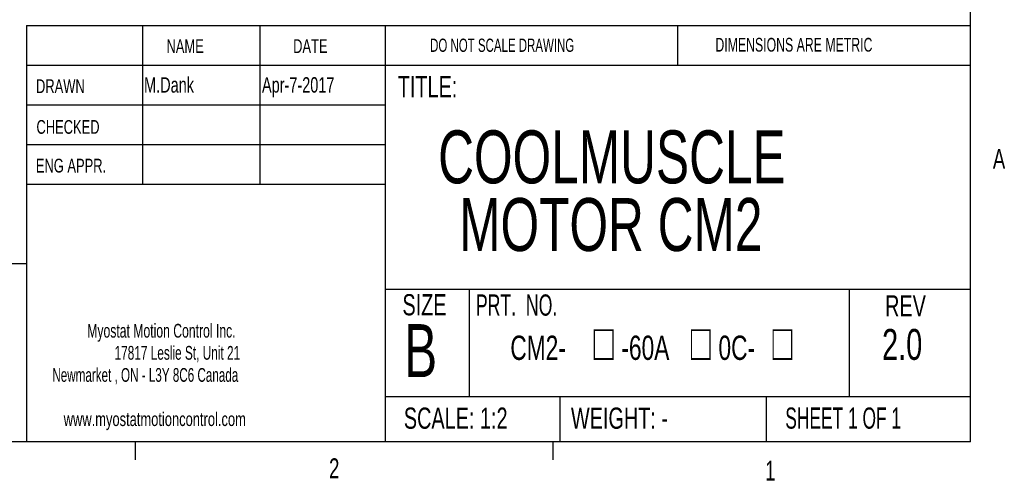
# Model space of a CAD drawing. Extents: x 11 to 421, y 5 to 275.
# Tile 11 of 18: x 302 to 420, y 5 to 61. Entities that reach past the tile are written whole.
import ezdxf
from ezdxf.enums import TextEntityAlignment as Align

# ---------------------------------------------------------------- set-up
doc = ezdxf.new("R2010")
doc.units = 0
doc.layers.get('0').update_dxf_attribs({"linetype": 'CONTINUOUS'})

# ---------------------------------------------------------------- blocks, each defined once
blk = doc.blocks.new('SW_NOTE_5')
at = {"color": 0, "linetype": 'CONTINUOUS'}
for s, width, p in [('Myostat Motion Control Inc.', 0.661111, (0, 0)), ('17817 Leslie St, Unit 21', 0.641667, (3.27, -2.65)), ('Newmarket , ON - L3Y 8C6 Canada', 0.632258, (-4.18, -5.3)), ('www.myostatmotioncontrol.com', 0.7, (-2.82, -10.6))]:
    blk.add_text(s, height=1.651, dxfattribs=dict(at, width=width)).set_placement(p, align=Align.BOTTOM_LEFT)
blk = doc.blocks.new('SW_NOTE_7')
at = {"color": 0, "linetype": 'CONTINUOUS', "width": 0.7}
for s, height, p in [('□', 4.23, (9.99, -0.39)), ('□', 4.23, (21.62, -0.39)), ('□', 4.23, (31.4, -0.39)), ('CM2-', 2.91, (0, 0)), ('-60A', 2.91, (13.3, 0)), ('0C-', 2.91, (24.93, 0))]:
    blk.add_text(s, height=height, dxfattribs=at).set_placement(p, align=Align.BOTTOM_LEFT)
blk = doc.blocks.new('SW_NOTE_8')
at = {"color": 0, "linetype": 'CONTINUOUS', "width": 0.7}
for s, p in [('COOLMUSCLE', (0, 0)), ('MOTOR CM2', (2.52, -8.11))]:
    blk.add_text(s, height=6.35, dxfattribs=at).set_placement(p, align=Align.BOTTOM_LEFT)

msp = doc.modelspace()

# ---------------------------------------------------------------- linework, layer by layer
at = {"color": 7, "linetype": 'CONTINUOUS'}
for p, q in [((415.9568, 9.9587), (415.9568, 270.3087)), ((302.9194, 59.8531), (415.9568, 59.8531)), ((302.9194, 59.8531), (302.9194, 9.9587)), ((316.8169, 59.8531), (316.8169, 40.8031)), ((330.8684, 59.8531), (330.8684, 40.8031)), ((345.8853, 59.8531), (345.8853, 9.9587)), ((380.921, 55.0906), (380.921, 59.8531)), ((302.9194, 55.0906), (415.9568, 55.0906)), ((302.9194, 50.3281), (345.8853, 50.3281)), ((302.9194, 45.5656), (345.8853, 45.5656)), ((345.8853, 40.8031), (302.9194, 40.8031)), ((302.9194, 31.2781), (259.9535, 31.2781)), ((345.8853, 28.2432), (415.9568, 28.2432)), ((355.9321, 28.2432), (355.9321, 15.366)), ((401.4296, 28.2432), (401.4296, 15.366)), ((345.8853, 15.366), (415.9568, 15.366)), ((366.793, 15.366), (366.793, 9.9587)), ((391.4795, 15.366), (391.4795, 9.9587)), ((415.9568, 9.9587), (15.9068, 9.9587)), ((315.9379, 9.9587), (315.9379, 7.8048)), ((365.9442, 9.9587), (365.9442, 7.8048))]:
    msp.add_line(p, q, dxfattribs=at)

# ---------------------------------------------------------------- block references
for name, p in [('SW_NOTE_8', (352.2115, 39.0199)), ('SW_NOTE_5', (310.1897, 21.9408)), ('SW_NOTE_7', (360.8541, 18.8914))]:
    msp.add_blockref(name, p, dxfattribs=at)

# ---------------------------------------------------------------- texts
for s, height, width, p in [('NAME', 1.651, 0.7, (319.6806, 56.0534)), ('DATE', 1.651, 0.7, (334.8453, 56.0534)), ('DO NOT SCALE DRAWING', 1.5875, 0.6475, (351.2507, 56.2122)), ('DIMENSIONS ARE METRIC', 1.651, 0.666667, (385.4163, 56.2211)), ('DRAWN', 1.651, 0.7, (304.0533, 51.2532)), ('M.Dank', 1.85208, 0.7, (316.9966, 51.2453)), ('Apr-7-2017', 1.85208, 0.7, (331.1174, 51.2453)), ('TITLE:', 2.54, 0.7, (347.3752, 50.4806)), ('CHECKED', 1.651, 0.7, (304.1075, 46.3672)), ('A', 2.3813, 0.7, (418.6449, 41.9551)), ('ENG APPR.', 1.651, 0.7, (304.034, 41.7312)), ('SIZE', 2.54, 0.7, (347.9364, 24.3425)), ('PRT.  NO.', 2.54, 0.622222, (356.7375, 24.3069)), ('REV', 2.54, 0.7, (405.7417, 24.2077)), ('B', 6.35, 0.7, (348.1368, 15.7975)), ('2.0', 3.70417, 0.7, (405.3764, 18.6577)), ('SCALE: 1:2', 2.54, 0.7, (348.1054, 10.7491)), ('WEIGHT: -', 2.54, 0.7, (368.1188, 10.7491)), ('SHEET 1 OF 1', 2.54, 0.6125, (393.7877, 10.7573)), ('2', 2.3813, 0.7, (339.1483, 4.8664)), ('1', 2.3813, 0.7, (391.3712, 4.5853))]:
    msp.add_text(s, height=height, dxfattribs=dict(at, width=width)).set_placement(p, align=Align.BOTTOM_LEFT)

doc.saveas('drawing.dxf')
